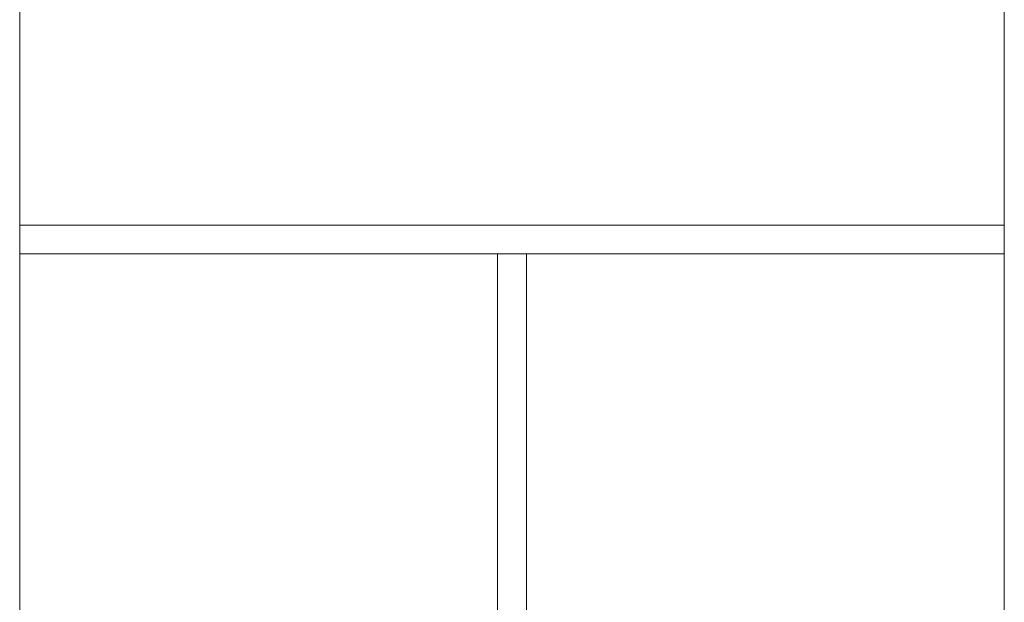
# Model space of a CAD drawing. Header units: millimetres. Extents: x -65 to 293624, y -1905 to 31061.
# Tile 118 of 256: x 57341 to 59391, y 19171 to 20384. Entities that reach past the tile are written whole.
import ezdxf

# ---------------------------------------------------------------- set-up
doc = ezdxf.new("R2010")
doc.units = ezdxf.units.MM
doc.header["$MEASUREMENT"] = 0
for name, color, linetype in [('1232 Välisseinad.AR', 7, 'Continuous'), ('1245 Klaasfassaadid.AR', 7, 'Continuous'), ('1253 Terrassipostid.AR', 7, 'Continuous')]:
    doc.layers.add(name, color=color, linetype=linetype)

# ---------------------------------------------------------------- blocks, each defined once
blk = doc.blocks.new('Section Element_17_2', base_point=(-38239, 12361.4))
at = {"layer": '1253 Terrassipostid.AR', "color": 7, "linetype": 'Continuous', "lineweight": 13}
blk.add_line((57340.6, 16346.4), (57340.6, 21405.1), dxfattribs=at)
blk = doc.blocks.new('Section Element_18_2', base_point=(-38239, 12361.4))
at = {"layer": '1253 Terrassipostid.AR', "color": 7, "linetype": 'Continuous', "lineweight": 13}
blk.add_line((59390.6, 21555), (59390.6, 16346.4), dxfattribs=at)
blk = doc.blocks.new('Section Element_79_2', base_point=(-38239, 12361.4))
at = {"layer": '1232 Välisseinad.AR', "color": 7, "linetype": 'Continuous', "lineweight": 13}
blk.add_line((57340.6, 19956.4), (59390.6, 19956.4), dxfattribs=at)
blk = doc.blocks.new('Section Element_312_2', base_point=(-38239, 12361.4))
at = {"layer": '1245 Klaasfassaadid.AR', "color": 7, "linetype": 'Continuous', "lineweight": 13}
blk.add_line((58395.6, 19896.4), (59390.6, 19896.4), dxfattribs=at)
blk = doc.blocks.new('Section Element_313_2', base_point=(-38239, 12361.4))
at = {"layer": '1245 Klaasfassaadid.AR', "color": 7, "linetype": 'Continuous', "lineweight": 13}
for p, q in [((58335.6, 17541.4), (58335.6, 19896.4)), ((58335.6, 19896.4), (58395.6, 19896.4)), ((58395.6, 17541.4), (58395.6, 19896.4)), ((58335.6, 17526.4), (58335.6, 17536.4)), ((58395.6, 17526.4), (58395.6, 17536.4)), ((58395.6, 17526.4), (58335.6, 17526.4))]:
    blk.add_line(p, q, dxfattribs=at)
blk = doc.blocks.new('Section Element_314_2', base_point=(-38239, 12361.4))
at = {"layer": '1245 Klaasfassaadid.AR', "color": 7, "linetype": 'Continuous', "lineweight": 13}
blk.add_line((57340.6, 19896.4), (58335.6, 19896.4), dxfattribs=at)

msp = doc.modelspace()

# ---------------------------------------------------------------- block references
at = {"layer": '1232 Välisseinad.AR', "lineweight": 0}
msp.add_blockref('Section Element_79_2', (-38239, 12361.4), dxfattribs=at)
at = {"layer": '1245 Klaasfassaadid.AR', "lineweight": 0}
for name in ['Section Element_314_2', 'Section Element_313_2', 'Section Element_312_2']:
    msp.add_blockref(name, (-38239, 12361.4), dxfattribs=at)
at = {"layer": '1253 Terrassipostid.AR', "lineweight": 0}
for name in ['Section Element_18_2', 'Section Element_17_2']:
    msp.add_blockref(name, (-38239, 12361.4), dxfattribs=at)

doc.saveas('drawing.dxf')
